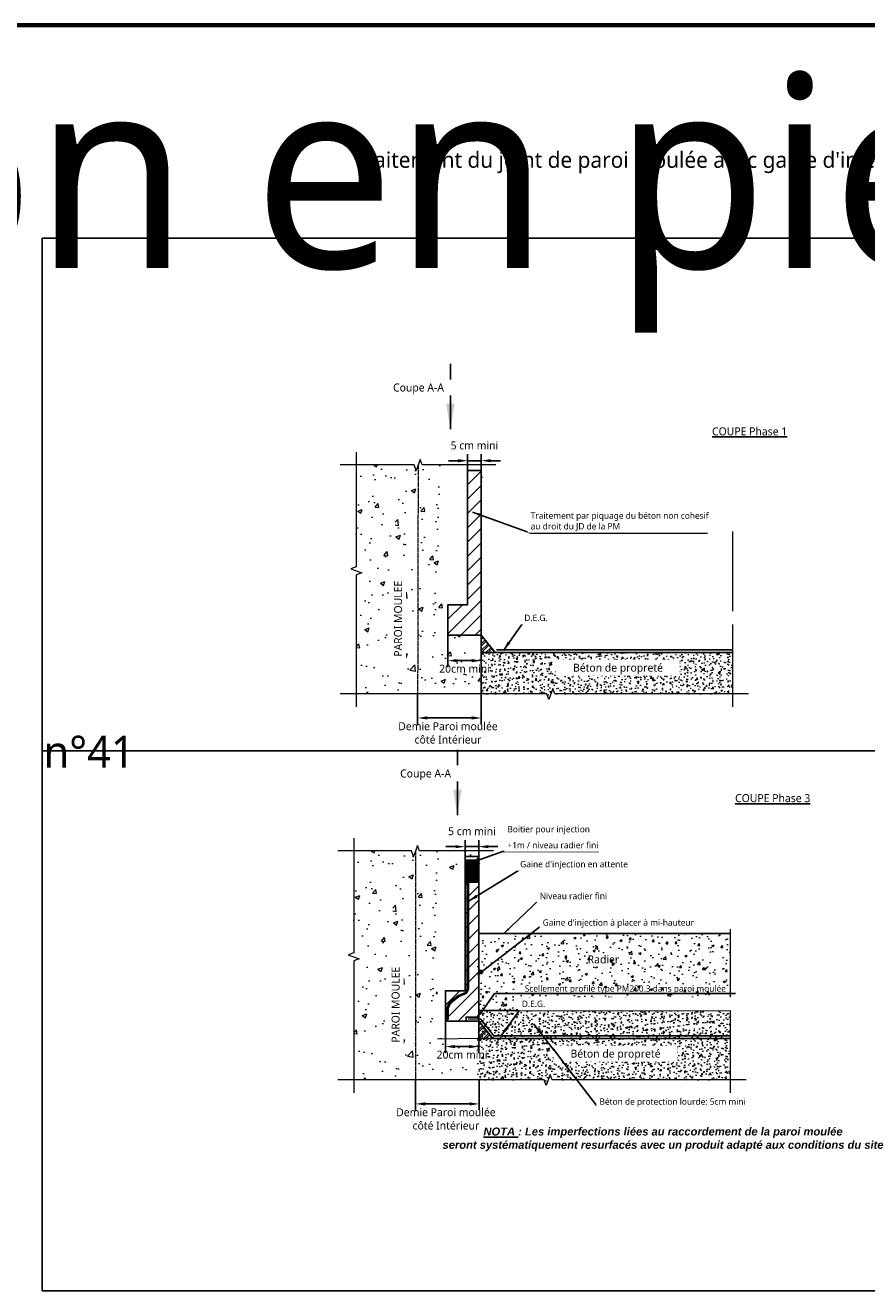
# Model space of a CAD drawing. Header units: millimetres. Extents: x -3314 to 21255525, y -15000 to 1735000.
# Tile 84 of 109: x 29689 to 29953, y 10120 to 10516. Entities that reach past the tile are written whole.
import ezdxf
from ezdxf import colors
from ezdxf.entities.mleader import LeaderData, LeaderLine
from ezdxf.enums import TextEntityAlignment as Align
from ezdxf.math import Vec2, Vec3

# ---------------------------------------------------------------- set-up
doc = ezdxf.new("R2010")
doc.units = ezdxf.units.MM
doc.linetypes.add('CACHE', pattern=[0.375, 0.25, -0.125])
doc.linetypes.add('CONTINU', pattern=[0])
for name, color, linetype, lineweight in [('Dessin_AXE', 8, 'Continuous', 5), ('Dessin_HACHURES', 253, 'Continuous', 9), ("Matériel_Gaine d'injection", 203, 'CACHE', 0), ("Matériel_Profilé d'arrêt d'eau paroi moulée", 3, 'CACHE', 0)]:
    doc.layers.add(name, color=color, linetype=linetype, lineweight=lineweight)
for name, color, linetype in [('Dessin_CONTOURS BETON', 7, 'Continuous'), ('Dessin_COTATIONS', 7, 'Continuous'), ('Dessin_TEXTES', 7, 'CONTINU'), ('Matériel_Resine', 230, 'Continuous'), ('SYSTEME_DEG_Complexe complet', 4, 'Continuous')]:
    doc.layers.add(name, color=color, linetype=linetype)
doc.layers.add('GEN-_-FMULT', color=210, linetype='Continuous', plot=False)
doc.styles.add('Arial', font='segoeui.ttf')
doc.styles.add('SEMALY', font='segoeui.ttf', dxfattribs={"height": 2.5})
doc.styles.add('txt-moyen', font='segoeui.ttf')
doc.dimstyles.new('1000F2', dxfattribs={"dimscale": 10, "dimtxt": 0.25, "dimasz": 0.3, "dimexe": 0.2, "dimexo": 0, "dimgap": 0.1, "dimtad": 1, "dimzin": 0, "dimdsep": 46, "dimtxsty": 'txt-moyen', "dimcen": 0.1, "dimclrd": 256, "dimclre": 256, "dimclrt": 256, "dimazin": 0, "dimtfac": 1, "dimtmove": 2, "dimatfit": 3, "dimfxl": 1, "dimtolj": 1, "dimtzin": 0, "dimlwd": -1, "dimlwe": -1, "dimarcsym": 0})
pattern_1 = [(50, (31126.13, 11698.843), (14.345204, -1.25504), [1.5, -16.5]), (355, (31126.13, 11698.843), (-2.77503, 15.04384), [1.2, -13.2]), (100.45144, (31127.325, 11698.739), (11.57018, 13.7888), [1.2748, -14.02284]), (46.1842, (31126.13, 11702.843), (21.34483, -3.31039), [2.25, -24.75]), (96.6356, (31127.908, 11702.567), (18.69324, 19.48237), [1.9122, -21.03428]), (351.1842, (31126.13, 11702.843), (18.69324, 19.48237), [1.8, -19.8]), (21, (31128.13, 11701.843), (11.93814, -8.05238), [1.5, -16.5]), (326, (31128.13, 11701.843), (4.86631, 14.503), [1.2, -13.2]), (71.45144, (31129.124, 11701.172), (16.80445, 6.45062), [1.2748, -14.02284]), (37.5, (31126.1294, 11698.8434), (0.243197, 6.657877), [0, -13.04, 0, -13.4, 0, -13.25]), (7.5, (31126.1294, 11698.843), (5.26139, 7.888234), [0, -7.64, 0, -12.74, 0, -5.05]), (327.5, (31121.6694, 11698.8434), (10.676449, -0.451097), [0, -5, 0, -15.6, 0, -20.7]), (317.5, (31119.669, 11698.843), (11.663723, 2.0021), [0, -6.5, 0, -10.36, 0, -14.7])]
pattern_2 = [(50, (31425.1553, 7443.8796), (3.586301, -0.3137607), [0.375, -4.125]), (355, (31425.1553, 7443.8796), (-0.6937567, 3.7609607), [0.3, -3.3]), (100.45144, (31425.4542, 7443.8534), (2.8925442, 3.4472), [0.318701, -3.5057106]), (46.1842, (31425.1553, 7444.8796), (5.3362067, -0.8275964), [0.5625, -6.1875]), (96.63564, (31425.6, 7444.8106), (4.67331, 4.870593), [0.478052, -5.258569]), (351.18416, (31425.1553, 7444.8796), (4.67331, 4.870593), [0.45, -4.95]), (21, (31425.6553, 7444.6296), (2.9845353, -2.0130945), [0.375, -4.125]), (326, (31425.6553, 7444.6296), (1.2165767, 3.6257502), [0.3, -3.3]), (71.45144, (31425.904, 7444.462), (4.201112, 1.6126558), [0.318701, -3.5057106]), (37.5, (31425.1553, 7443.8796), (0.0607993, 1.66446927), [0, -3.26, 0, -3.35, 0, -3.3125]), (7.5, (31425.1553, 7443.8796), (1.3153477, 1.9720586), [0, -1.91, 0, -3.185, 0, -1.2625]), (327.5, (31424.0403, 7443.8796), (2.6691122, -0.11277436), [0, -1.25, 0, -3.9, 0, -5.175]), (317.5, (31423.5403, 7443.8796), (2.9159308, 0.5005249), [0, -1.625, 0, -2.59, 0, -3.675])]

# ---------------------------------------------------------------- blocks, each defined once
blk = doc.blocks.new('*D68')
at = {"layer": 'Defpoints', "color": 0, "transparency": 16777216}
for p in [(29812.11, 10307.09), (29832, 10307.09), (29812.11, 10299.57)]:
    blk.add_point(p, dxfattribs=at)
at = {"layer": 'Dessin_COTATIONS', "transparency": 16777216}
for p, q in [((29812.11, 10307.09), (29812.11, 10297.57)), ((29832, 10307.09), (29832, 10297.57)), ((29829, 10299.57), (29815.11, 10299.57))]:
    blk.add_line(p, q, dxfattribs=at)
for points in [[(29815.11, 10300.07), (29815.11, 10299.07), (29812.11, 10299.57)], [(29829, 10299.07), (29829, 10300.07), (29832, 10299.57)]]:
    blk.add_solid(points, dxfattribs=at)
at = {"layer": 'Dessin_COTATIONS', "transparency": 16777216, "insert": (29821.6, 10294.87), "char_height": 2.5, "attachment_point": 5, "style": 'txt-moyen'}
blk.add_mtext('\\A1;Demie Paroi moulée\\Pcôté Intérieur', dxfattribs=at)
blk = doc.blocks.new('*D69')
at = {"layer": 'Defpoints', "color": 0, "transparency": 16777216}
for p in [(29832, 10380.09), (29827.75, 10376.99), (29832, 10376.99)]:
    blk.add_point(p, dxfattribs=at)
at = {"layer": 'Dessin_COTATIONS', "transparency": 16777216}
for p, q in [((29827.75, 10376.99), (29827.75, 10382.09)), ((29832, 10376.99), (29832, 10382.09)), ((29824.75, 10380.09), (29821.75, 10380.09)), ((29827.75, 10380.09), (29832, 10380.09)), ((29835, 10380.09), (29838, 10380.09))]:
    blk.add_line(p, q, dxfattribs=at)
for points in [[(29824.75, 10379.59), (29824.75, 10380.59), (29827.75, 10380.09)], [(29835, 10380.59), (29835, 10379.59), (29832, 10380.09)]]:
    blk.add_solid(points, dxfattribs=at)
at = {"layer": 'Dessin_COTATIONS', "transparency": 16777216, "insert": (29829.88, 10384.86), "char_height": 2.5, "attachment_point": 5, "style": 'txt-moyen'}
blk.add_mtext('\\A1;5 cm mini', dxfattribs=at)
blk = doc.blocks.new('*D70')
at = {"layer": 'Defpoints', "color": 0, "transparency": 16777216}
for p in [(29821.57, 10325.5), (29832, 10325.5), (29821.57, 10317.5)]:
    blk.add_point(p, dxfattribs=at)
at = {"layer": 'Dessin_COTATIONS', "transparency": 16777216}
for p, q in [((29821.57, 10325.5), (29821.57, 10315.5)), ((29832, 10325.5), (29832, 10315.5)), ((29829, 10317.5), (29824.57, 10317.5))]:
    blk.add_line(p, q, dxfattribs=at)
for points in [[(29824.57, 10318), (29824.57, 10317), (29821.57, 10317.5)], [(29829, 10317), (29829, 10318), (29832, 10317.5)]]:
    blk.add_solid(points, dxfattribs=at)
at = {"layer": 'Dessin_COTATIONS', "transparency": 16777216, "insert": (29826.79, 10314.97), "char_height": 2.5, "attachment_point": 5, "style": 'txt-moyen'}
blk.add_mtext('\\A1;20cm mini', dxfattribs=at)
blk = doc.blocks.new('*D74')
at = {"layer": 'Defpoints', "color": 0, "transparency": 16777216}
for p in [(29811.48, 10186.28), (29831.38, 10186.28), (29811.48, 10178.76)]:
    blk.add_point(p, dxfattribs=at)
at = {"layer": 'Dessin_COTATIONS', "transparency": 16777216}
for p, q in [((29811.48, 10186.28), (29811.48, 10176.76)), ((29831.38, 10186.28), (29831.38, 10176.76)), ((29828.38, 10178.76), (29814.48, 10178.76))]:
    blk.add_line(p, q, dxfattribs=at)
for points in [[(29814.48, 10179.26), (29814.48, 10178.26), (29811.48, 10178.76)], [(29828.38, 10178.26), (29828.38, 10179.26), (29831.38, 10178.76)]]:
    blk.add_solid(points, dxfattribs=at)
at = {"layer": 'Dessin_COTATIONS', "transparency": 16777216, "insert": (29820.97, 10174.06), "char_height": 2.5, "attachment_point": 5, "style": 'txt-moyen'}
blk.add_mtext('\\A1;Demie Paroi moulée\\Pcôté Intérieur', dxfattribs=at)
blk = doc.blocks.new('*D75')
at = {"layer": 'Defpoints', "color": 0, "lineweight": 70, "transparency": 16777216}
for p in [(29831.23, 10259.28), (29826.97, 10256.18), (29831.23, 10256.18)]:
    blk.add_point(p, dxfattribs=at)
at = {"layer": 'Dessin_COTATIONS', "transparency": 16777216}
for p, q in [((29823.97, 10259.28), (29820.97, 10259.28)), ((29826.97, 10256.18), (29826.97, 10261.28)), ((29826.97, 10259.28), (29831.23, 10259.28)), ((29831.23, 10256.18), (29831.23, 10261.28)), ((29834.23, 10259.28), (29837.23, 10259.28))]:
    blk.add_line(p, q, dxfattribs=at)
at = {"layer": 'Dessin_COTATIONS', "lineweight": 70, "transparency": 16777216}
for points in [[(29823.97, 10259.78), (29823.97, 10258.78), (29826.97, 10259.28)], [(29834.23, 10259.78), (29834.23, 10258.78), (29831.23, 10259.28)]]:
    blk.add_solid(points, dxfattribs=at)
at = {"layer": 'Dessin_COTATIONS', "transparency": 16777216, "insert": (29829.1, 10264.1), "char_height": 2.5, "attachment_point": 5, "style": 'txt-moyen'}
blk.add_mtext('\\A1;5 cm mini', dxfattribs=at)
blk = doc.blocks.new('*D76')
at = {"layer": 'Defpoints', "color": 0, "lineweight": 70, "transparency": 16777216}
for p in [(29820.79, 10204.69), (29831.23, 10204.69), (29820.79, 10196.69)]:
    blk.add_point(p, dxfattribs=at)
at = {"layer": 'Dessin_COTATIONS', "transparency": 16777216}
for p, q in [((29820.79, 10204.69), (29820.79, 10194.69)), ((29831.23, 10204.69), (29831.23, 10194.69)), ((29828.23, 10196.69), (29823.79, 10196.69))]:
    blk.add_line(p, q, dxfattribs=at)
at = {"layer": 'Dessin_COTATIONS', "lineweight": 70, "transparency": 16777216}
for points in [[(29823.79, 10197.19), (29823.79, 10196.19), (29820.79, 10196.69)], [(29828.23, 10197.19), (29828.23, 10196.19), (29831.23, 10196.69)]]:
    blk.add_solid(points, dxfattribs=at)
at = {"layer": 'Dessin_COTATIONS', "transparency": 16777216, "insert": (29826.01, 10194.16), "char_height": 2.5, "attachment_point": 5, "style": 'txt-moyen'}
blk.add_mtext('\\A1;20cm mini', dxfattribs=at)

msp = doc.modelspace()

# ---------------------------------------------------------------- hatches: boundary and pattern name
at = {"layer": 'Dessin_CONTOURS BETON'}
h = msp.add_hatch(dxfattribs=at)
h.set_pattern_fill('ANSI31', color=0, style=0)
h.set_pattern_definition([(45, (45071.1288, 2433.3884), (-2.24506403, 2.24506403), [])])
h.paths.add_polyline_path([(29832.0044, 10325.4983), (29832.0044, 10326.7628), (29832.0044, 10376.9884), (29827.7469, 10376.9884), (29827.7469, 10334.9884), (29821.5679, 10334.9884), (29821.5679, 10325.4983), (29828.0278, 10325.4983)])
h = msp.add_hatch(dxfattribs=at)
h.set_pattern_fill('ANSI31', color=0, style=0)
h.set_pattern_definition([(45, (45070.3505, 2312.5756), (-2.24506403, 2.24506403), [])])
h.paths.add_polyline_path([(29827.2494, 10205.95), (29831.226, 10205.95), (29831.226, 10256.1756), (29826.9686, 10256.1756), (29826.9686, 10214.1756), (29820.7896, 10214.1756), (29820.7896, 10204.6855), (29827.2494, 10204.6855)])
at = {"layer": 'Dessin_HACHURES'}
h = msp.add_hatch(dxfattribs=at)
h.set_pattern_fill('AR-CONC', color=256, scale=2, style=0)
h.set_pattern_definition([(50, (30377.637, 9752.42), (14.3452, -1.25504), [1.5, -16.5]), (355, (30377.637, 9752.42), (-2.77503, 15.04384), [1.2, -13.2]), (100.4514, (30378.833, 9752.316), (11.57018, 13.7888), [1.2748, -14.02284]), (46.1842, (30377.637, 9756.42), (21.34483, -3.3104), [2.25, -24.75]), (96.6356, (30379.416, 9756.144), (18.69324, 19.48237), [1.9122, -21.0343]), (351.1842, (30377.637, 9756.42), (18.69324, 19.4824), [1.8, -19.8]), (21, (30379.637, 9755.42), (11.93814, -8.05238), [1.5, -16.5]), (326, (30379.637, 9755.42), (4.8663, 14.503), [1.2, -13.2]), (71.4514, (30380.632, 9754.749), (16.80445, 6.45062), [1.2748, -14.02284]), (37.5, (30377.6374, 9752.42), (0.243197, 6.657877), [0, -13.04, 0, -13.4, 0, -13.25]), (7.5, (30377.6374, 9752.42), (5.26139, 7.888234), [0, -7.64, 0, -12.74, 0, -5.05]), (327.5, (30373.1774, 9752.42), (10.67645, -0.451097), [0, -5, 0, -15.6, 0, -20.7]), (317.5, (30371.177, 9752.42), (11.66372, 2.0021), [0, -6.5, 0, -10.36, 0, -14.7])])
h.paths.add_polyline_path([(29801.3225, 10358.6677), (29801.3225, 10366.1456), (29805.1151, 10366.1456), (29805.1151, 10358.6677)], flags=16)
h.paths.add_polyline_path([(29803.4087, 10314.1879), (29803.4087, 10347.0447), (29808.0131, 10347.0447), (29808.0131, 10314.1879)], flags=16)
h.paths.add_polyline_path([(29792.9126, 10307.091), (29831.7683, 10307.091), (29832.0044, 10325.4983), (29828.0278, 10325.4983), (29820.21, 10325.4983), (29819.9255, 10369.4159), (29819.9091, 10378.7668), (29814.3379, 10378.4598), (29817.6762, 10378.2971), (29818.8975, 10377.402), (29804.7609, 10378.6225), (29792.9126, 10378.7668), (29792.9126, 10346.8309), (29791.1955, 10346.2059), (29794.6298, 10344.9559), (29792.9126, 10344.3309)])
at = {"layer": 'Dessin_HACHURES', "linetype": 'CONTINU'}
h = msp.add_hatch(dxfattribs=at)
h.set_pattern_fill('ANSI32', color=256, scale=4)
h.set_pattern_definition([(45, (30399.0878, 7824.5464), (-1.0606602, 1.0606602), []), (45, (30399.795, 7824.5464), (-1.0606602, 1.0606602), [])])
edge = h.paths.add_edge_path()
edge.add_arc((29206.715, 10321.3902), 625.2909, -0.1254599, 0.3764294, ccw=False)
edge.add_line((29832.0044, 10320.021), (29836.3925, 10320.021))
edge.add_line((29836.3925, 10320.021), (29831.9924, 10325.4983))
h = msp.add_hatch(dxfattribs=at)
h.set_pattern_fill('AR-CONC', color=256, scale=2)
h.set_pattern_definition([(50, (31126.908, 11819.656), (14.345204, -1.25504), [1.5, -16.5]), (355, (31126.908, 11819.656), (-2.77503, 15.04384), [1.2, -13.2]), (100.45144, (31128.103, 11819.552), (11.57018, 13.7888), [1.2748, -14.02284]), (46.1842, (31126.908, 11823.656), (21.34483, -3.31039), [2.25, -24.75]), (96.6356, (31128.687, 11823.38), (18.69324, 19.48237), [1.9122, -21.03428]), (351.1842, (31126.908, 11823.656), (18.69324, 19.48237), [1.8, -19.8]), (21, (31128.908, 11822.656), (11.93814, -8.05238), [1.5, -16.5]), (326, (31128.908, 11822.656), (4.86631, 14.503), [1.2, -13.2]), (71.45144, (31129.903, 11821.985), (16.80445, 6.45062), [1.2748, -14.02284]), (37.5, (31126.908, 11819.656), (0.243197, 6.657877), [0, -13.04, 0, -13.4, 0, -13.25]), (7.5, (31126.908, 11819.656), (5.26139, 7.888234), [0, -7.64, 0, -12.74, 0, -5.05]), (327.5, (31122.448, 11819.656), (10.676449, -0.451097), [0, -5, 0, -15.6, 0, -20.7]), (317.5, (31120.448, 11819.656), (11.663723, 2.0021), [0, -6.5, 0, -10.36, 0, -14.7])])
h.paths.add_polyline_path([(29831.7683, 10320.021), (29819.1091, 10319.8055), (29819.1091, 10307.091), (29831.1626, 10307.091, 0.00536633), (29831.4811, 10313.1239, 0.00020042)])
at = {"layer": 'Dessin_HACHURES', "linetype": 'Continuous'}
h = msp.add_hatch(dxfattribs=at)
h.set_pattern_fill('AR-CONC', color=256, scale=0.5)
h.set_pattern_definition([(50, (31425.9337, 7564.6923), (3.586301, -0.3137607), [0.375, -4.125]), (355, (31425.9337, 7564.6923), (-0.6937567, 3.7609607), [0.3, -3.3]), (100.45144, (31426.2326, 7564.6662), (2.8925442, 3.4472), [0.318701, -3.5057106]), (46.1842, (31425.9337, 7565.6923), (5.3362067, -0.8275964), [0.5625, -6.1875]), (96.63564, (31426.3784, 7565.6234), (4.67331, 4.870593), [0.478052, -5.258569]), (351.18416, (31425.9337, 7565.6923), (4.67331, 4.870593), [0.45, -4.95]), (21, (31426.4337, 7565.4423), (2.9845353, -2.0130945), [0.375, -4.125]), (326, (31426.4337, 7565.4423), (1.2165767, 3.6257502), [0.3, -3.3]), (71.45144, (31426.6824, 7565.2746), (4.201112, 1.6126558), [0.318701, -3.5057106]), (37.5, (31425.9337, 7564.6923), (0.0607993, 1.66446927), [0, -3.26, 0, -3.35, 0, -3.3125]), (7.5, (31425.9337, 7564.6923), (1.3153477, 1.9720586), [0, -1.91, 0, -3.185, 0, -1.2625]), (327.5, (31424.8187, 7564.6923), (2.6691122, -0.11277436), [0, -1.25, 0, -3.9, 0, -5.175]), (317.5, (31424.3187, 7564.6923), (2.9159308, 0.5005249), [0, -1.625, 0, -2.59, 0, -3.675])])
h.paths.add_polyline_path([(29910.6532, 10320.021), (29832.0044, 10320.021, 0.00062279), (29832.0044, 10313.1239, 0.0040703), (29832.0044, 10307.091), (29852.5088, 10307.091), (29853.1338, 10305.3738), (29854.3838, 10308.8082), (29855.0088, 10307.091), (29910.6532, 10307.091)])
h.paths.add_polyline_path([(29857.206, 10312.1587), (29892.2585, 10312.1587), (29892.2585, 10318.3409), (29857.206, 10318.3409)], flags=24)
at = {"layer": 'Dessin_HACHURES'}
h = msp.add_hatch(dxfattribs=at)
h.set_pattern_fill('AR-CONC', color=256, scale=2, style=0)
h.set_pattern_definition([(50, (30376.859, 9631.607), (14.3452, -1.25504), [1.5, -16.5]), (355, (30376.859, 9631.607), (-2.77503, 15.04384), [1.2, -13.2]), (100.4514, (30378.054, 9631.503), (11.57018, 13.7888), [1.2748, -14.02284]), (46.1842, (30376.859, 9635.607), (21.34483, -3.3104), [2.25, -24.75]), (96.6356, (30378.638, 9635.331), (18.69324, 19.48237), [1.9122, -21.0343]), (351.1842, (30376.86, 9635.607), (18.69324, 19.4824), [1.8, -19.8]), (21, (30378.859, 9634.607), (11.93814, -8.05238), [1.5, -16.5]), (326, (30378.859, 9634.607), (4.8663, 14.503), [1.2, -13.2]), (71.4514, (30379.854, 9633.936), (16.80445, 6.45062), [1.2748, -14.02284]), (37.5, (30376.859, 9631.6073), (0.243197, 6.657877), [0, -13.04, 0, -13.4, 0, -13.25]), (7.5, (30376.859, 9631.607), (5.26139, 7.888234), [0, -7.64, 0, -12.74, 0, -5.05]), (327.5, (30372.399, 9631.6073), (10.67645, -0.451097), [0, -5, 0, -15.6, 0, -20.7]), (317.5, (30370.399, 9631.607), (11.66372, 2.0021), [0, -6.5, 0, -10.36, 0, -14.7])])
h.paths.add_polyline_path([(29800.5441, 10237.855), (29800.5441, 10245.3328), (29804.3367, 10245.3328), (29804.3367, 10237.855)], flags=16)
h.paths.add_polyline_path([(29802.6303, 10193.3751), (29802.6303, 10226.2319), (29807.2347, 10226.2319), (29807.2347, 10193.3751)], flags=16)
h.paths.add_polyline_path([(29792.1343, 10186.2783), (29818.3308, 10186.2783), (29818.3308, 10251.1871), (29808.4317, 10251.1871), (29808.4317, 10253.0284), (29818.3308, 10253.0284), (29818.3308, 10257.9541), (29813.5595, 10257.647), (29816.8978, 10257.4843), (29818.1191, 10256.5893), (29803.9825, 10257.8098), (29792.1343, 10257.9541), (29792.1343, 10226.0181), (29790.4171, 10225.3931), (29793.8514, 10224.1431), (29792.1343, 10223.5181)])
h = msp.add_hatch(dxfattribs=at)
h.set_pattern_fill('AR-CONC', color=256, scale=2, style=0)
h.set_pattern_definition(pattern_1)
edge = h.paths.add_edge_path()
edge.add_spline(control_points=[(29830.6924, 10254.2893), (29829.7631, 10254.0453), (29828.0329, 10253.5164), (29826.4967, 10252.4926), (29825.8443, 10251.9398)], knot_values=[53.71098044, 53.71098044, 53.71098044, 53.71098044, 56.58873883, 59.11166291, 59.11166291, 59.11166291, 59.11166291], degree=3, periodic=0)
edge.add_arc((30329.5408, 10238.8717), 499.0949, 178.15586, 178.23004, ccw=False)
edge.add_arc((29972.1897, 10250.3775), 141.5586, 176.931909, 178.15586, ccw=False)
edge.add_line((29830.834, 10257.9541), (29818.3308, 10257.9541))
edge.add_line((29818.3308, 10257.9541), (29818.3308, 10251.7939))
edge.add_spline(control_points=[(29818.3308, 10251.7939), (29820.4972, 10252.1027), (29822.7582, 10252.4496), (29825.0213, 10252.079), (29825.8443, 10251.9398)], knot_values=[1.89264005, 1.89264005, 1.89264005, 1.89264005, 6.2560889, 8.74637302, 8.74637302, 8.74637302, 8.74637302], degree=3, periodic=0)
edge = h.paths.add_edge_path()
edge.add_spline(control_points=[(29830.6828, 10253.7695), (29830.6524, 10253.7614), (29830.6221, 10253.7533), (29830.06, 10253.6012), (29829.5384, 10253.4434), (29828.5334, 10253.063), (29828.0522, 10252.8388), (29827.2124, 10252.348), (29826.8486, 10252.1001), (29826.5012, 10251.8295)], knot_values=[54.15399261, 54.15399261, 54.15399261, 54.15399261, 54.24967581, 54.24967581, 55.928086, 55.928086, 57.6064962, 57.6064962, 58.9684514, 58.9684514, 58.9684514, 58.9684514], degree=3, periodic=0)
edge.add_spline(control_points=[(29826.5012, 10251.8295), (29827.1997, 10251.7148), (29828.4135, 10251.54), (29829.6302, 10251.5735), (29830.6085, 10251.6115)], knot_values=[9.40868748, 9.40868748, 9.40868748, 9.40868748, 11.5210317, 13.07590277, 13.07590277, 13.07590277, 13.07590277], degree=3, periodic=0)
edge.add_arc((30329.5408, 10238.8717), 499.0949, 178.289937, 178.537321, ccw=False)
at = {"layer": 'Dessin_HACHURES', "linetype": 'Continuous'}
h = msp.add_hatch(dxfattribs=at)
h.set_pattern_fill('AR-CONC', color=256)
h.set_pattern_definition([(50, (30376.859, 9631.6073), (7.1726, -0.62752), [0.75, -8.25]), (355, (30376.859, 9631.607), (-1.38751, 7.52192), [0.6, -6.6]), (100.4514, (30377.457, 9631.555), (5.78509, 6.8944), [0.6374, -7.01142]), (46.1842, (30376.859, 9633.607), (10.67241, -1.65519), [1.125, -12.375]), (96.6356, (30377.748, 9633.469), (9.34662, 9.74119), [0.9561, -10.51714]), (351.1842, (30376.859, 9633.607), (9.34662, 9.74119), [0.9, -9.9]), (21, (30377.859, 9633.1073), (5.96907, -4.02619), [0.75, -8.25]), (326, (30377.859, 9633.107), (2.43315, 7.2515), [0.6, -6.6]), (71.4514, (30378.3565, 9632.772), (8.402224, 3.22531), [0.6374, -7.01142]), (37.5, (30376.859, 9631.6073), (0.1215986, 3.3289385), [0, -6.52, 0, -6.7, 0, -6.625]), (7.5, (30376.859, 9631.6073), (2.630695, 3.944117), [0, -3.82, 0, -6.37, 0, -2.525]), (327.5, (30374.629, 9631.6073), (5.338224, -0.225549), [0, -2.5, 0, -7.8, 0, -10.35]), (317.5, (30373.629, 9631.6073), (5.831862, 1.00105), [0, -3.25, 0, -5.18, 0, -7.35])])
h.paths.add_polyline_path([(29830.4686, 10232.1306, 0.00242631), (29830.5572, 10225.5206, 0.0134532), (29831.0698, 10214.18, -0.01762331), (29831.2971, 10208.0135), (29909.8748, 10208.0135), (29909.8748, 10208.4544), (29911.592, 10209.0794), (29908.1577, 10210.3294), (29909.8748, 10210.9544), (29909.8748, 10232.1306)])
h.paths.add_polyline_path([(29864.8825, 10221.8358), (29876.1856, 10222.0358), (29875.5856, 10225.8179), (29864.8825, 10226.2179)], flags=24)
h.paths.add_polyline_path([(29863.8479, 10221.1351), (29876.7303, 10220.9351), (29877.3303, 10225.1898), (29864.4479, 10225.1898)], flags=24)
h.paths.add_polyline_path([(29835.5879, 10211.4735), (29888.7557, 10211.4735), (29888.7557, 10215.5949), (29835.5879, 10215.5949)], flags=24)
at = {"layer": 'Dessin_HACHURES', "linetype": 'CONTINU'}
h = msp.add_hatch(dxfattribs=at)
h.set_pattern_fill('ANSI32', color=256, scale=4)
h.set_pattern_definition([(45, (30398.3095, 7703.7337), (-1.0606602, 1.0606602), []), (45, (30399.0166, 7703.7337), (-1.0606602, 1.0606602), [])])
edge = h.paths.add_edge_path()
edge.add_arc((21227.4909, 10553.9795), 8610.8106, 357.63870664, 357.67518262, ccw=False)
edge.add_line((29830.9899, 10199.2082), (29835.6142, 10199.2082))
edge.add_line((29835.6142, 10199.2082), (29831.214, 10204.6855))
at = {"layer": 'Dessin_HACHURES', "linetype": 'Continuous'}
h = msp.add_hatch(dxfattribs=at)
h.set_pattern_fill('AR-CONC', color=256, scale=0.5)
h.set_pattern_definition(pattern_2)
h.paths.add_polyline_path([(29909.8748, 10208.0135), (29831.2971, 10208.0135, -0.00326438), (29831.2914, 10206.8702, -0.0072355), (29831.2716, 10206.1056, -0.00003267), (29831.226, 10204.9811), (29831.226, 10204.6855), (29831.214, 10204.6855, -0.00015916), (29830.9899, 10199.2082), (29909.8748, 10199.2082)])
h.paths.add_polyline_path([(29870.465, 10204.1343), (29870.6273, 10204.8343), (29871.0273, 10204.5164), (29870.605, 10204.9364)], flags=24)
at = {"layer": 'Dessin_HACHURES', "linetype": 'CONTINU'}
h = msp.add_hatch(dxfattribs=at)
h.set_pattern_fill('AR-CONC', color=256, scale=2)
h.set_pattern_definition(pattern_1)
h.paths.add_polyline_path([(29830.9899, 10199.2082), (29818.3308, 10198.9928), (29818.3308, 10186.2783), (29830.3842, 10186.2783, 0.00536633), (29830.7027, 10192.3111, 0.00020042)])
at = {"layer": 'Dessin_HACHURES', "linetype": 'Continuous'}
h = msp.add_hatch(dxfattribs=at)
h.set_pattern_fill('AR-CONC', color=256, scale=0.5)
h.set_pattern_definition(pattern_2)
h.paths.add_polyline_path([(29909.8748, 10199.2082), (29830.9899, 10199.2082, -0.00020042), (29830.7027, 10192.3111, -0.00536633), (29830.3842, 10186.2783), (29851.7304, 10186.2783), (29852.3554, 10184.5611), (29853.6054, 10187.9954), (29854.2304, 10186.2783), (29909.8748, 10186.2783)])
h.paths.add_polyline_path([(29856.4276, 10191.346), (29891.4801, 10191.346), (29891.4801, 10197.5281), (29856.4276, 10197.5281)], flags=24)
at = {"layer": "Matériel_Gaine d'injection", "linetype": 'ByBlock'}
h = msp.add_hatch(dxfattribs=at)
h.set_pattern_fill('ANSI32', color=256)
h.set_pattern_definition([(45, (31425.67696, 6463.46557), (-0.265165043, 0.265165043), []), (45, (31425.85374, 6463.46557), (-0.265165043, 0.265165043), [])])
h.paths.add_polyline_path([(29826.9686, 10255.0607), (29826.9686, 10248.1729), (29831.0518, 10248.1729, -0.00345131), (29831.226, 10255.0607)])
h = msp.add_hatch(dxfattribs=at)
h.set_pattern_fill('ANSI32', color=256, scale=0.05)
h.set_pattern_definition([(45, (44894.35047, 2312.57563), (-0.336759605, 0.336759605), []), (45, (44894.57498, 2312.57563), (-0.336759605, 0.336759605), [])])
h.paths.add_polyline_path([(29828.0115, 10214.5695), (29828.0115, 10248.1729), (29827.5115, 10248.1729), (29827.5115, 10214.6729), (29827.0755, 10213.6629), (29824.7617, 10212.7164), (29821.9134, 10210.3547), (29821.1316, 10208.7334), (29821.1316, 10205.1334), (29821.6316, 10205.1334), (29821.6316, 10208.6191), (29822.3164, 10210.0394), (29825.0218, 10212.2826), (29827.4537, 10213.2774)])
msp.add_hatch(color=256, dxfattribs=at).paths.add_polyline_path([(29832.4462, 10220.0721, 1), (29831.2462, 10220.0721, 1)])

# ---------------------------------------------------------------- linework, layer by layer
at = {"layer": 'Defpoints', "lineweight": 70}
msp.add_line((28951.8084, 10516.3743), (30473.5058, 10516.3743), dxfattribs=at)
at = {"layer": 'Defpoints', "linetype": 'Continuous'}
msp.add_line((29694.6618, 10289.2943), (30234.6618, 10289.2943), dxfattribs=at)
at = {"layer": 'Dessin_AXE', "flags": 128}
for points in [[(29792.9126, 10382.7668), (29792.9126, 10346.8309), (29791.1955, 10346.2059), (29794.6298, 10344.9559), (29792.9126, 10344.3309), (29792.9126, 10303.091)], [(29836.6124, 10378.7668), (29813.5125, 10378.7668), (29812.8875, 10380.484), (29811.6375, 10377.0497), (29811.0125, 10378.7668), (29787.9126, 10378.7668)], [(29915.6532, 10307.091), (29855.0088, 10307.091), (29854.3838, 10308.8082), (29853.1338, 10305.3738), (29852.5088, 10307.091), (29787.9126, 10307.091)], [(29835.834, 10257.9541), (29812.7341, 10257.9541), (29812.1091, 10259.6713), (29810.8591, 10256.2369), (29810.2341, 10257.9541), (29787.1343, 10257.9541)], [(29792.1343, 10261.9541), (29792.1343, 10226.0181), (29790.4171, 10225.3931), (29793.8514, 10224.1431), (29792.1343, 10223.5181), (29792.1343, 10182.2783)], [(29914.8748, 10186.2783), (29854.2304, 10186.2783), (29853.6054, 10187.9954), (29852.3554, 10184.5611), (29851.7304, 10186.2783), (29787.1343, 10186.2783)]]:
    msp.add_lwpolyline(points, dxfattribs=at)
at = {"layer": 'Dessin_CONTOURS BETON', "color": 0}
for p, q in [((29832.0044, 10326.7628), (29832.0044, 10378.7668)), ((29831.226, 10232.1306), (29909.8748, 10232.1306))]:
    msp.add_line(p, q, dxfattribs=at)
at = {"layer": 'Dessin_CONTOURS BETON', "linetype": 'CONTINU'}
for p, q in [((29832.0044, 10325.4983), (29836.3925, 10320.021)), ((29831.226, 10204.6855), (29835.6142, 10199.2082))]:
    msp.add_line(p, q, dxfattribs=at)
at = {"layer": 'Dessin_CONTOURS BETON', "linetype": 'Continuous'}
for p, q in [((29832.0044, 10325.4983), (29832.0044, 10307.091)), ((29832.0044, 10320.021), (29910.6532, 10320.021)), ((29831.2971, 10208.0135), (29909.8748, 10208.0135)), ((29830.9899, 10199.2082), (29909.8748, 10199.2082))]:
    msp.add_line(p, q, dxfattribs=at)
for points in [[(29832.0044, 10326.7628), (29832.0044, 10325.4983), (29828.0278, 10325.4983), (29821.5679, 10325.4983), (29821.5679, 10334.9884), (29827.7469, 10334.9884), (29827.7469, 10376.9884), (29832.0044, 10376.9884), (29832.0044, 10326.7628), (29832.0044, 10325.4983), (29828.0278, 10325.4983)], [(29831.226, 10205.95), (29827.2494, 10205.95), (29827.2494, 10204.6855), (29820.7896, 10204.6855), (29820.7896, 10214.1756), (29826.9686, 10214.1756), (29826.9686, 10256.1756), (29831.226, 10256.1756), (29831.226, 10205.95), (29827.2494, 10205.95), (29827.2494, 10204.6855)]]:
    msp.add_lwpolyline(points, dxfattribs=at)
at = {"layer": 'Dessin_CONTOURS BETON', "color": 0}
msp.add_lwpolyline([(29831.226, 10205.95), (29827.2494, 10205.95), (29827.2494, 10204.6855), (29831.226, 10204.6855)], close=True, dxfattribs=at)
at = {"layer": 'Dessin_HACHURES', "linetype": 'CONTINU'}
msp.add_line((29830.9899, 10199.2082), (29818.3308, 10198.9928), dxfattribs=at)
at = {"layer": "Matériel_Gaine d'injection", "linetype": 'Continuous'}
msp.add_line((29819.0857, 10199.2102), (29819.5854, 10199.1911), dxfattribs=at)
for points in [[(29832.0747, 10375.2563), (29832.1962, 10374.7713)], [(29831.2964, 10254.4435), (29831.4179, 10253.9585)]]:
    msp.add_lwpolyline(points, dxfattribs=at)
at = {"layer": "Matériel_Gaine d'injection", "linetype": 'ByBlock'}
for points in [[(29831.226, 10255.0607), (29826.9686, 10255.0607), (29826.9686, 10248.1729), (29831.0518, 10248.1729)], [(29827.5115, 10248.1729), (29827.5115, 10214.6729), (29827.0755, 10213.6629), (29824.7617, 10212.7164), (29821.9134, 10210.3547), (29821.1316, 10208.7334), (29821.1316, 10205.1334)], [(29828.0115, 10248.1729), (29828.0115, 10214.5695), (29827.4537, 10213.2774), (29825.0218, 10212.2826), (29822.3164, 10210.0394), (29821.6316, 10208.6191), (29821.6316, 10205.1334)], [(29821.6316, 10205.1334), (29821.1316, 10205.1334)]]:
    msp.add_lwpolyline(points, dxfattribs=at)
msp.add_circle((29831.8462, 10220.0721), 0.6, dxfattribs=at)
at = {"layer": "Matériel_Profilé d'arrêt d'eau paroi moulée", "lineweight": 13}
for p, q in [((29812.2625, 10378.7668), (29812.1091, 10307.091)), ((29811.4841, 10257.9541), (29811.4841, 10186.2783))]:
    msp.add_line(p, q, dxfattribs=at)
at = {"layer": 'Matériel_Resine'}
for p, q in [((29827.7469, 10376.9884), (29832.0044, 10376.9884)), ((29832.0044, 10376.9884), (29832.0044, 10326.7628)), ((29821.5679, 10325.4983), (29821.5679, 10334.9884)), ((29821.5679, 10334.9884), (29827.7469, 10334.9884))]:
    msp.add_line(p, q, dxfattribs=at)
msp.add_lwpolyline([(29831.2469, 10376.9884), (29827.7469, 10376.9884), (29827.7469, 10334.9884), (29821.5679, 10334.9884)], dxfattribs=at)
at = {"layer": 'SYSTEME_DEG_Complexe complet', "linetype": 'Continuous', "ltscale": 10, "const_width": 0.5, "flags": 128}
for points in [[(29836.7118, 10320.8973), (29836.7118, 10320.8973), (29836.7118, 10320.8973), (29910.6532, 10320.8973)], [(29827.8958, 10205.3448), (29831.8226, 10205.3448), (29835.9334, 10200.0846), (29909.8748, 10200.0846)]]:
    msp.add_lwpolyline(points, dxfattribs=at)

# ---------------------------------------------------------------- texts
at = {"layer": 'Dessin_TEXTES', "style": 'Arial'}
msp.add_text('n°41', height=10, dxfattribs=at).set_placement((29695.0805, 10284))
at = {"layer": 'Dessin_TEXTES', "insert": (29420, 10500.3667), "char_height": 60, "width": 1766.019945, "attachment_point": 1, "style": 'Arial'}
msp.add_mtext('Injection en pied', dxfattribs=at)
at = {"layer": 'Dessin_TEXTES', "linetype": 'Continuous', "char_height": 2.5, "attachment_point": 1, "style": 'SEMALY'}
for s, width, insert in [('\\LCOUPE Phase 1', 33.002135, (29904.2188, 10390.5352)), ('\\LCOUPE Phase 3', 31.002135, (29911.4405, 10275.7224))]:
    msp.add_mtext_dynamic_manual_height_columns(s, width=width, gutter_width=12.5, heights=[0], dxfattribs=dict(at, insert=insert))
at = {"layer": 'Dessin_TEXTES', "linetype": 'CONTINU', "insert": (29865.3124, 10225.246), "char_height": 2.5, "attachment_point": 1, "style": 'txt-moyen'}
msp.add_mtext('Radier', dxfattribs=at)
at = {"layer": 'Dessin_TEXTES', "color": 0, "insert": (29888.8868, 10167.6635), "char_height": 2.5, "width": 239.177851, "attachment_point": 5, "style": 'txt-moyen', "bg_fill": 2}
msp.add_mtext('{\\fArial|b1|i1|c0|p34;\\LNOTA \\l: Les imperfections liées au raccordement de la paroi moulée\\Pseront systématiquement resurfacés avec un produit adapté aux conditions du site}', dxfattribs=at)
at = {"layer": 'GEN-_-FMULT', "style": 'Arial'}
msp.add_text("Traitement du joint de paroi moulée avec gaine d'injection en pied de paroi moulée avec traitement confortatif ", height=5, dxfattribs=at).set_placement((29962.1039, 10471.7667), align=Align.CENTER)

# ---------------------------------------------------------------- dimensions: what is measured, and where the dimension line sits
at = {"layer": 'Dessin_COTATIONS'}
for base, p1, p2, picture, middle in [((29832.0044, 10380.0884), (29827.7469, 10376.9884), (29832.0044, 10376.9884), '*D69', (29829.8757, 10384.8596)), ((29831.226, 10259.2756), (29826.9686, 10256.1756), (29831.226, 10256.1756), '*D75', (29829.0973, 10264.1023))]:
    dim = msp.add_linear_dim(base=base, p1=p1, p2=p2, text='5 cm mini', dimstyle='1000F2', override={"dimtxsty": 'txt-moyen', "dimtfill": 0, "dimtfillclr": 0}, dxfattribs=at)
    dim.commit()
    dim.dimension.update_dxf_attribs({"geometry": picture, "text_midpoint": middle})
for base, p1, p2, picture, middle in [((29821.5679, 10317.4983), (29832.0044, 10325.4983), (29821.5679, 10325.4983), '*D70', (29826.7862, 10314.9695)), ((29820.7896, 10196.6855), (29831.226, 10204.6855), (29820.7896, 10204.6855), '*D76', (29826.0078, 10194.1568))]:
    dim = msp.add_linear_dim(base=base, p1=p1, p2=p2, text='20cm mini', dimstyle='1000F2', dxfattribs=at)
    dim.commit()
    dim.dimension.update_dxf_attribs({"geometry": picture, "text_midpoint": middle, "dimtype": 160})
dim = msp.add_linear_dim(base=(29812.1091, 10299.5719), p1=(29832.0044, 10307.091), p2=(29812.1091, 10307.091), text='Demie Paroi moulée\\Pcôté Intérieur', dimstyle='1000F2', override={"dimtxsty": 'txt-moyen', "dimtfill": 0, "dimtfillclr": 0}, dxfattribs=at)
dim.commit()
dim.dimension.update_dxf_attribs({"geometry": '*D68', "text_midpoint": (29821.5977, 10294.8692), "dimtype": 160})

# ---------------------------------------------------------------- leaders
at = {"layer": 'Dessin_TEXTES'}
for points, override in [([(29822.3475, 10389.9176), (29822.3475, 10409.3821), (29822.3475, 10410.4325)], {"dimasz": 0.8, "dimgap": 0, "dimtad": 0}), ([(29829.265, 10364.022), (29847.4918, 10357.4392), (29902.7658, 10357.4392)], {"dimgap": 0.1, "dimtad": 0}), ([(29838.9303, 10320.7339), (29845.4834, 10329.8546), (29853.7403, 10329.8483)], {"dimgap": 0.1, "dimtad": 0}), ([(29824.5665, 10269.1049), (29824.5665, 10288.5693), (29824.5665, 10289.6197)], {"dimasz": 0.8, "dimgap": 0, "dimtad": 0}), ([(29828.2573, 10253.9585), (29838.646, 10257.8154), (29868.8136, 10257.8154)], {"dimgap": 0.1, "dimtad": 0}), ([(29828.0115, 10242.183), (29844.2006, 10252.1361), (29878.2425, 10252.1298)], {"dimgap": 0.1, "dimtad": 0}), ([(29839.1317, 10232.1306), (29850.3067, 10242.8107), (29871.113, 10242.809)], {"dimasz": 0.2, "dimgap": 0.1, "dimtad": 0}), ([(29832.3828, 10220.3405), (29851.2474, 10234.8662), (29898.8538, 10234.8645)], {"dimasz": 0.2, "dimgap": 0.1, "dimtad": 0}), ([(29838.152, 10199.9211), (29844.7051, 10209.0418), (29852.9619, 10209.0355)], {"dimgap": 0.1, "dimtad": 0})]:
    msp.add_leader(points, dimstyle='1000F2', override=override, dxfattribs=at)

# ---------------------------------------------------------------- next in the draw order: texts
at = {"layer": 'Dessin_TEXTES', "style": 'txt-moyen', "bg_fill": 2}
for s, insert, char_height, width, attachment_point in [('Coupe A-A^I', (29804.4221, 10402.5816), 2.5, 37.703971, 4), ('Coupe A-A^I', (29806.6411, 10281.7689), 2.5, 37.703971, 4), ('\\pxsm1.5;Boitier pour injection\\P+1m / niveau radier fini', (29840.2183, 10258.7291), 2, 78.19693, 7), ("\\pxsm1.5;Gaine d'injection en attente", (29844.2006, 10252.1361), 2, 77.599913, 7), ('\\pxsm1.5;Niveau radier fini', (29850.3067, 10242.8107), 2, 77.599913, 7)]:
    msp.add_mtext(s, dxfattribs=dict(at, insert=insert, char_height=char_height, width=width, attachment_point=attachment_point))
at = {"layer": 'Dessin_TEXTES', "insert": (29847.4918, 10360.9732), "char_height": 2, "width": 77.599913, "attachment_point": 4, "line_spacing_factor": 0.3, "style": 'txt-moyen', "bg_fill": 2}
msp.add_mtext('\\pxsm1;Traitement par piquage du béton non cohesif\\Pau droit du JD de la PM', dxfattribs=at)
at = {"layer": 'Dessin_TEXTES', "char_height": 2.5, "width": 31.956753, "attachment_point": 5, "rotation": 90, "style": 'txt-moyen', "bg_fill": 3, "box_fill_scale": 1.5, "bg_fill_color": 9, "bg_fill_true_color": 13158600, "bg_fill_transparency": 9024700}
for insert in [(29806.0109, 10330.6163), (29805.2325, 10209.8035)]:
    msp.add_mtext('PAROI MOULEE', dxfattribs=dict(at, insert=insert))
at = {"layer": 'Dessin_TEXTES', "char_height": 2.5, "width": 36.189952, "attachment_point": 5, "style": 'txt-moyen', "bg_fill": 3, "box_fill_scale": 1.5, "bg_fill_color": 9, "bg_fill_true_color": 13158600, "bg_fill_transparency": 9024700}
for insert in [(29874.7987, 10314.8886), (29874.0204, 10194.0759)]:
    msp.add_mtext('Béton de propreté', dxfattribs=dict(at, insert=insert))

# ---------------------------------------------------------------- next in the draw order: dimensions: what is measured, and where the dimension line sits
at = {"layer": 'Dessin_COTATIONS'}
dim = msp.add_linear_dim(base=(29811.4841, 10178.7591), p1=(29831.3794, 10186.2783), p2=(29811.4841, 10186.2783), text='Demie Paroi moulée\\Pcôté Intérieur', dimstyle='1000F2', override={"dimtxsty": 'txt-moyen', "dimtfill": 0, "dimtfillclr": 0}, dxfattribs=at)
dim.commit()
dim.dimension.update_dxf_attribs({"geometry": '*D74', "text_midpoint": (29820.9727, 10174.0564), "dimtype": 160})

# ---------------------------------------------------------------- next in the draw order: linework, layer by layer
at = {"layer": 'Dessin_AXE', "flags": 128}
msp.add_lwpolyline([(29910.6532, 10357.9434), (29910.6532, 10331.7672), (29908.936, 10331.1422), (29912.3704, 10329.8922), (29910.6532, 10329.2672), (29910.6532, 10303.091)], dxfattribs=at)

# ---------------------------------------------------------------- next in the draw order: leaders
at = {"layer": 'Dessin_TEXTES'}
msp.add_leader([(29848.4866, 10203.7092), (29868.2134, 10178.1605), (29914.0908, 10178.1605)], dimstyle='1000F2', override={"dimgap": 0.1, "dimtad": 0}, dxfattribs=at)

# ---------------------------------------------------------------- next in the draw order: texts
at = {"layer": 'Dessin_TEXTES', "insert": (29845.4834, 10329.8546), "char_height": 2, "width": 77.599913, "attachment_point": 7, "style": 'txt-moyen', "bg_fill": 2}
msp.add_mtext('\\pxsm1.5;D.E.G.', dxfattribs=at)
at = {"layer": 'Dessin_TEXTES', "insert": (29869.0134, 10179.1605), "char_height": 2, "width": 77.599913, "attachment_point": 4, "line_spacing_factor": 0.3, "style": 'txt-moyen', "bg_fill": 2}
msp.add_mtext('\\pxsm1;Béton de protection lourde: 5cm mini', dxfattribs=at)

# ---------------------------------------------------------------- next in the draw order: linework, layer by layer
at = {"layer": 'Dessin_AXE', "flags": 128}
msp.add_lwpolyline([(29909.8748, 10237.1306), (29909.8748, 10210.9544), (29908.1577, 10210.3294), (29911.592, 10209.0794), (29909.8748, 10208.4544), (29909.8748, 10182.2783)], dxfattribs=at)

# ---------------------------------------------------------------- next in the draw order: texts
at = {"layer": 'Dessin_TEXTES', "insert": (29844.7051, 10209.0418), "char_height": 2, "width": 77.599913, "attachment_point": 7, "style": 'txt-moyen', "bg_fill": 2}
msp.add_mtext('\\pxsm1.5;D.E.G.', dxfattribs=at)

# ---------------------------------------------------------------- next in the draw order: linework, layer by layer
at = {"layer": 'Defpoints', "linetype": 'Continuous'}
msp.add_lwpolyline([(29694.6618, 10449.7867), (30234.6618, 10449.7867), (30234.6618, 10120.2943), (29694.6618, 10120.2943)], close=True, dxfattribs=at)

# ---------------------------------------------------------------- next in the draw order: leaders
at = {"layer": 'Dessin_TEXTES'}
ml = msp.add_multileader_mtext('Standard', dxfattribs=at)
ml.set_content('Scellement profilé type PM200.3 dans paroi moulée', color=256, style='txt-moyen')
ml.set_leader_properties(linetype='ByLayer', lineweight=-1)
ml.build(insert=Vec2(0, 0))
ml.multileader.update_dxf_attribs({"text_left_attachment_type": 6, "text_right_attachment_type": 6, "dogleg_length": 7.5, "arrow_head_size": 2.5})
ctx = ml.context
ctx.base_point, ctx.char_height, ctx.arrow_head_size, ctx.plane_origin = Vec3(29843.6371, 10213.2832), 2, 2.5, Vec3(29817.6204, 10217.4787)
ctx.left_attachment, ctx.right_attachment = 6, 6
notes = []
notes.append((ctx, [(0, (1, 1, 0), (29836.1371, 10213.2852), (1, 0), 7.5, [(0, [(29830.6048, 10205.4609)], 0, [])])]))
ctx.mtext.insert, ctx.mtext.flow_direction = Vec3(29845.6371, 10215.8712), 5
for ctx, leaders in notes:
    for number, flags, end, landing, length, lines in leaders:
        leader = LeaderData()
        leader.index, (leader.has_last_leader_line, leader.has_dogleg_vector, leader.attachment_direction) = number, flags
        leader.last_leader_point, leader.dogleg_vector, leader.dogleg_length = Vec3(end), Vec3(landing), length
        for number, points, colour, breaks in lines:
            line = LeaderLine()
            line.index, line.vertices, line.color, line.breaks = number, Vec3.list(points), colors.encode_raw_color(colour), breaks
            leader.lines.append(line)
        ctx.leaders.append(leader)

# ---------------------------------------------------------------- next in the draw order: texts
at = {"layer": 'Dessin_TEXTES', "insert": (29851.2474, 10233.8662), "char_height": 2, "width": 77.599913, "attachment_point": 7, "style": 'txt-moyen', "bg_fill": 2}
msp.add_mtext("\\pxsm1.5;Gaine d'injection à placer à mi-hauteur", dxfattribs=at)

doc.saveas('drawing.dxf')
